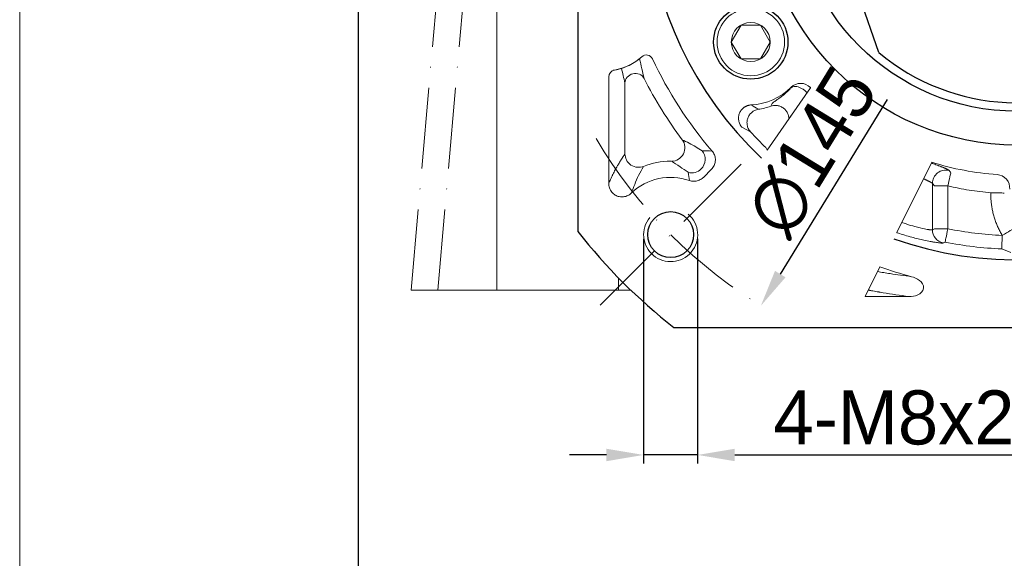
# Model space of a CAD drawing. Header units: millimetres. Extents: x 6170 to 7011, y -653 to -58.
# Tile 2 of 12: x 6170 to 6315, y -356 to -276. Entities that reach past the tile are written whole.
import ezdxf

# ---------------------------------------------------------------- set-up
doc = ezdxf.new("R2010")
doc.units = ezdxf.units.MM
doc.header["$PDSIZE"] = -5
doc.linetypes.add('ACAD_ISO10W100', pattern=[18, 12, -3, 0, -3])
doc.layers.get('0').update_dxf_attribs({"lineweight": 18})
doc.layers.get('Defpoints').update_dxf_attribs({"lineweight": 18})
for name, color, linetype, lineweight in [('中心线层', 7, 'ACAD_ISO10W100', 0), ('图框_外框线', 7, 'Continuous', 18), ('尺寸线层', 3, 'Continuous', 18), ('标注线', 7, 'Continuous', 18), ('粗实线', 7, 'Continuous', 40), ('细实线', 7, 'Continuous', 18)]:
    doc.layers.add(name, color=color, linetype=linetype, lineweight=lineweight)
doc.styles.add('工程字', font='txt')
doc.dimstyles.new('ISO-25', dxfattribs={"dimtxt": 8, "dimasz": 4, "dimexe": 1.25, "dimexo": 0.625, "dimgap": 1.7, "dimtad": 1, "dimtxsty": '工程字', "dimcen": 2, "dimdle": 8, "dimadec": 0, "dimazin": 0, "dimtfac": 1, "dimtmove": 0, "dimatfit": 3, "dimfxl": 1, "dimarcsym": 0})

# ---------------------------------------------------------------- blocks, each defined once
blk = doc.blocks.new('*D86')
at = {"layer": 'Defpoints', "color": 0}
for p in [(6247.28, -256.49), (6387.28, -256.49), (6355.82, -295.03), (6393.17, -300.31), (6381.27, -320.49)]:
    blk.add_point(p, dxfattribs=at)
at = {"layer": '尺寸线层', "color": 0, "lineweight": -2}
blk.add_line((6387.91, -256.49), (6406.16, -256.49), dxfattribs=at)
blk.add_arc((6317.28, -256.49), 87.63, 317.6157, 357.3843, dxfattribs=at)
at = {"layer": '尺寸线层', "color": 0}
for points in [[(6405.48, -260.51), (6404.15, -260.48), (6404.91, -256.49)], [(6381.52, -315.1), (6382.49, -316.02), (6379.24, -318.45)]]:
    blk.add_solid(points, dxfattribs=at)
at = {"layer": '尺寸线层', "color": 0, "insert": (6392.97, -287.84), "char_height": 8, "attachment_point": 5, "rotation": 67.5, "style": '工程字'}
blk.add_mtext('45%%d', dxfattribs=at)
blk = doc.blocks.new('*D95')
at = {"layer": 'Defpoints', "color": 0}
for p in [(6355.19, -194.7), (6279.37, -318.29)]:
    blk.add_point(p, dxfattribs=at)
at = {"layer": '尺寸线层', "color": 0, "lineweight": -2}
blk.add_line((6298.09, -287.76), (6282.24, -313.6), dxfattribs=at)
at = {"layer": '尺寸线层', "color": 0}
blk.add_solid([(6281.46, -313.12), (6283.02, -314.08), (6279.37, -318.29)], dxfattribs=at)
at = {"layer": '尺寸线层', "color": 0, "insert": (6286.92, -295.46), "char_height": 8.5, "attachment_point": 5, "rotation": 58.4699, "style": '工程字'}
blk.add_mtext('{{\\H0.9412x;∅145}}', dxfattribs=at)
blk = doc.blocks.new('*D96')
at = {"layer": 'Defpoints', "color": 0}
for p in [(6262.01, -307.76), (6270.01, -307.76), (6262.01, -340.38)]:
    blk.add_point(p, dxfattribs=at)
at = {"layer": '尺寸线层', "color": 0, "lineweight": -2}
for p, q in [((6262.01, -308.38), (6262.01, -341.63)), ((6270.01, -308.38), (6270.01, -341.63)), ((6256.51, -340.38), (6251.01, -340.38)), ((6270.01, -340.38), (6262.01, -340.38)), ((6275.51, -340.38), (6323.08, -340.38))]:
    blk.add_line(p, q, dxfattribs=at)
at = {"layer": '尺寸线层', "color": 0}
for points in [[(6256.51, -341.3), (6256.51, -339.46), (6262.01, -340.38)], [(6275.51, -339.46), (6275.51, -341.3), (6270.01, -340.38)]]:
    blk.add_solid(points, dxfattribs=at)
at = {"layer": '尺寸线层', "color": 0, "insert": (6302.05, -334.88), "char_height": 8.5, "attachment_point": 5, "style": '工程字'}
blk.add_mtext('{\\H0.9412x;4-M8x20\\P}', dxfattribs=at)

msp = doc.modelspace()

# ---------------------------------------------------------------- linework, layer by layer
for p, q in [((6240.2778, -315.4919), (6240.2778, -216.083)), ((6240.2778, -315.9919), (6240.2778, -216.083)), ((6256.8535, -300.1322), (6256.8535, -284.385)), ((6259.245, -285.3053), (6259.245, -295.8203)), ((6272.0467, -298.0859), (6270.8543, -299.2784)), ((6258.2801, -314.1566), (6258.2801, -315.9919)), ((6258.2801, -314.1573), (6258.2801, -315.9919)), ((6227.5826, -315.9919), (6257.7778, -315.9919)), ((6258.2801, -315.9919), (6243.2802, -315.9919)), ((6258.2801, -315.9919), (6260.1314, -315.9919)), ((6294.7973, -316.9185), (6301.2724, -316.9185))]:
    msp.add_line(p, q)
at = {"color": 7, "linetype": 'Continuous', "lineweight": 15}
for p, q in [((6283.8476, -285.9455), (6283.8538, -286.0137)), ((6286.6907, -286.0467), (6286.6932, -285.9733)), ((6283.5034, -290.6179), (6283.5034, -290.667)), ((6276.5541, -291.8552), (6277.8314, -292.5279)), ((6280.1159, -294.8796), (6280.3156, -295.2452)), ((6304.7657, -300.1869), (6304.7657, -307.0347)), ((6305.0568, -300.5545), (6304.7657, -300.1869)), ((6305.0568, -300.5545), (6307.0541, -300.5545)), ((6307.0541, -300.5545), (6307.0541, -306.8965)), ((6305.0568, -306.8965), (6304.7657, -307.0347)), ((6305.0568, -306.8965), (6307.0541, -306.8965)), ((6306.3558, -308.9916), (6306.6566, -308.8554)), ((6315.032, -309.8748), (6316.3684, -310.421))]:
    msp.add_line(p, q, dxfattribs=at)
at = {"color": 7, "linetype": 'Continuous', "lineweight": 15, "flags": 128}
for points in [[(6307.5045, -298.6087), (6307.4919, -298.6629), (6307.4637, -298.785), (6307.4207, -298.9707), (6307.3645, -299.2133), (6307.2972, -299.504), (6307.2212, -299.8325), (6307.1391, -300.1869), (6307.0541, -300.5545)], [(6315.4142, -301.599), (6315.3586, -301.5979), (6315.2333, -301.5955), (6315.0427, -301.5919), (6314.7938, -301.5871), (6314.4954, -301.5814), (6314.1583, -301.5749), (6313.7946, -301.5679), (6313.4173, -301.5607)], [(6306.6566, -308.8554), (6306.6666, -308.8063), (6306.6908, -308.6871), (6306.7283, -308.5021), (6306.7778, -308.2581), (6306.8375, -307.964), (6306.9051, -307.6308), (6306.9782, -307.2705), (6307.0541, -306.8965)], [(6315.1161, -307.8778), (6315.4389, -307.6824), (6315.7501, -307.4941), (6316.0386, -307.3195), (6316.2939, -307.165), (6316.5069, -307.0361), (6316.67, -306.9374), (6316.7772, -306.8725), (6316.8248, -306.8437)], [(6315.1161, -307.8778), (6315.1, -308.2591), (6315.0846, -308.6264), (6315.0703, -308.9661), (6315.0576, -309.2659), (6315.0472, -309.5147), (6315.0392, -309.7033), (6315.0341, -309.8248), (6315.032, -309.8748)]]:
    msp.add_lwpolyline(points, dxfattribs=at)
at = {"lineweight": 15}
for centre, start, end in [((6262.4078, -282.1467), 25.057765, 132.500056), ((6257.8535, -284.385), 99.847428, 180)]:
    msp.add_arc(centre, 1, start, end, dxfattribs=at)
at = {"color": 7, "linetype": 'Continuous', "lineweight": 15}
for centre, radius, start, end in [((6256.3098, -275.4919), 8.0261, 278.570149, 308.126206), ((6256.3098, -275.4919), 8.0261, 279.847428, 312.500056), ((6317.2801, -256.4919), 53.4303, 222.411462, 225.927722), ((6306.7698, -300.1956), 2.0041, 76.752593, 179.750984), ((6306.7677, -307.0324), 2.002, 180.066391, 258.125367), ((6317.2801, -256.4919), 53.4303, 258.531535, 267.588538)]:
    msp.add_arc(centre, radius, start, end, dxfattribs=at)
for centre, radius, start, end in [((6317.2801, -256.4919), 59.5734, 205.057765, 220.746969), ((6317.2801, -256.4919), 61.9649, 207.003596, 216.90813), ((6266.0149, -307.7571), 10.8649, 90, 111.812672), ((6266.0149, -307.7571), 8.4734, 70.865406, 133.2348), ((6317.2801, -256.4919), 59.5734, 250.089795, 254.803456)]:
    msp.add_arc(centre, radius, start, end)
at = {"extrusion": (0, 0, -1)}
for centre, major_axis, ratio, start_param, end_param in [((6260.7393, -285.3053), (-1.4585, -0.3502), 0.93641458, 0.25100834, 2.89058431), ((6266.1399, -294.9004), (0.9025, 1.7848), 0.98101458, 0.46610402, 2.67548863), ((6269.1367, -296.6152), (1.9348, 0.5066), 0.99490252, 1.04372902, 2.09786363)]:
    msp.add_ellipse(centre, major_axis=major_axis, ratio=ratio, start_param=start_param, end_param=end_param, dxfattribs=at)
for points in [[(6262.0707, -284.6268), (6261.8539, -283.6749), (6261.6372, -282.7229), (6261.4226, -281.7081)], [(6258.7445, -283.1398), (6258.9045, -283.8601), (6259.0713, -284.582), (6259.245, -285.3053)], [(6272.1473, -295.3766), (6271.6571, -295.3665), (6271.1637, -295.3541), (6270.6673, -295.3396)], [(6268.7923, -299.7519), (6268.7366, -299.3426), (6268.6716, -298.9366), (6268.5992, -298.5337)]]:
    msp.add_open_spline(points, degree=3)
at = {"color": 7, "linetype": 'Continuous', "lineweight": 15}
for points, knots in [([(6286.6932, -285.9733), (6286.3262, -285.5924), (6285.8018, -285.3666), (6284.7494, -285.3566), (6284.2217, -285.572), (6283.8476, -285.9455)], [0, 0, 0, 0, 0.5, 0.5, 1, 1, 1, 1]), ([(6283.8538, -286.0137), (6283.8048, -286.066), (6283.7083, -286.169), (6283.5672, -286.3119), (6283.4319, -286.4444), (6283.3027, -286.5666), (6283.1797, -286.6793), (6283.0629, -286.7831), (6282.9525, -286.8787), (6282.8483, -286.9666), (6282.7504, -287.0473), (6282.6587, -287.1214), (6282.5731, -287.1893), (6282.4934, -287.2515), (6282.4195, -287.3083), (6282.3513, -287.36), (6282.2885, -287.407), (6282.2309, -287.4497), (6282.1785, -287.4882), (6282.1309, -287.5229), (6282.0881, -287.5539), (6282.0498, -287.5815), (6282.0159, -287.6058), (6281.9862, -287.627), (6281.9606, -287.6452), (6281.9389, -287.6606), (6281.921, -287.6733), (6281.9069, -287.6834), (6281.8963, -287.6908), (6281.8894, -287.6957), (6281.7644, -287.7841), (6281.5446, -287.9379), (6281.3488, -288.0769), (6281.2173, -288.1764), (6281.1341, -288.245), (6281.0755, -288.3034), (6281.0574, -288.3318), (6281.0503, -288.3428)], [0, 0, 0, 0, 0.03197558, 0.063019, 0.09312038, 0.12226656, 0.15044228, 0.17763104, 0.20381574, 0.22897926, 0.2531048, 0.27617615, 0.29817791, 0.31909559, 0.33891566, 0.35762561, 0.37521394, 0.39167014, 0.40698463, 0.42114879, 0.43415483, 0.44599581, 0.45666555, 0.46615862, 0.47447029, 0.48159649, 0.48753403, 0.49228053, 0.4958333, 0.49819028, 0.49935012, 0.6233167, 0.74910185, 0.79083975, 0.87434423, 0.95133745, 1, 1, 1, 1]), ([(6286.2236, -286.7603), (6286.1864, -286.7202), (6286.0257, -286.5556), (6285.7207, -286.2971), (6285.2971, -286.04), (6284.8695, -285.872), (6284.467, -285.8079), (6284.1071, -285.8468), (6283.9374, -285.9586), (6283.8538, -286.0137)], [0.210157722, 0.210157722, 0.210157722, 0.210157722, 0.250044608, 0.377064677, 0.499939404, 0.622761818, 0.750132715, 0.876942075, 1, 1, 1, 1]), ([(6277.9575, -288.5476), (6277.9083, -288.551), (6277.811, -288.5578), (6277.6686, -288.581), (6277.5325, -288.6124), (6277.4044, -288.6516), (6277.2854, -288.6966), (6277.1764, -288.7457), (6277.078, -288.797), (6276.9905, -288.8487), (6276.7791, -288.9879), (6276.4789, -289.2665), (6276.1916, -289.7467), (6276.0454, -290.2895), (6276.0541, -290.7555), (6276.1397, -291.1245), (6276.242, -291.3891), (6276.3806, -291.6399), (6276.4977, -291.7852), (6276.5541, -291.8552)], [0, 0, 0, 0, 0.03312158, 0.06547339, 0.09679648, 0.12684066, 0.15537033, 0.18216914, 0.20704323, 0.22982303, 0.25036379, 0.37698015, 0.50040068, 0.62112442, 0.749749, 0.80850302, 0.8748057, 0.9396706, 1, 1, 1, 1]), ([(6283.5034, -290.6179), (6283.5023, -290.3462), (6283.4434, -290.0425), (6283.2309, -289.606), (6283.1398, -289.4644), (6282.9203, -289.2049), (6282.7919, -289.0871), (6282.509, -288.8884), (6282.3545, -288.8077), (6282.0358, -288.6895), (6281.8717, -288.652), (6281.389, -288.6004), (6281.0833, -288.6482), (6280.8274, -288.7396)], [0, 0, 0, 0, 0.25, 0.25, 0.375, 0.375, 0.5, 0.5, 0.625, 0.625, 0.75, 0.75, 1, 1, 1, 1]), ([(6277.8314, -292.5279), (6277.7126, -292.3724), (6277.4855, -292.0751), (6277.3261, -291.5504), (6277.2978, -291.0253), (6277.4069, -290.5093), (6277.6486, -290.0361), (6278.0039, -289.6439), (6278.4584, -289.3392), (6278.8164, -289.2514), (6279.0011, -289.2062)], [0, 0, 0, 0, 0.13619565, 0.26029184, 0.37691011, 0.50106373, 0.62417948, 0.74358377, 0.86776019, 1, 1, 1, 1]), ([(6283.9401, -290.0398), (6283.9364, -290.043), (6283.8985, -290.0765), (6283.8371, -290.1342), (6283.8088, -290.1747), (6283.7945, -290.1952)], [0.841582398, 0.841582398, 0.841582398, 0.841582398, 0.849498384, 0.923785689, 1, 1, 1, 1]), ([(6283.7945, -290.1952), (6283.7465, -290.2659), (6283.6495, -290.4089), (6283.5524, -290.5478), (6283.5034, -290.6179)], [0, 0, 0, 0, 0.49493107, 1, 1, 1, 1]), ([(6307.2291, -298.2448), (6307.2223, -298.2368), (6307.2086, -298.2208), (6307.1756, -298.1941), (6307.1336, -298.1655), (6307.082, -298.1347), (6307.021, -298.1018), (6306.9508, -298.0667), (6306.8716, -298.0293), (6306.7834, -297.9896), (6306.6865, -297.9475), (6306.581, -297.9032), (6306.4669, -297.8564), (6306.3446, -297.8071), (6306.2141, -297.7554), (6306.0755, -297.7011), (6305.929, -297.6443), (6305.7748, -297.5849), (6305.5671, -297.5052), (6305.2966, -297.4018), (6304.9676, -297.276), (6304.7395, -297.1884), (6304.6308, -297.1464)], [0, 0, 0, 0, 0.034237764, 0.068365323, 0.102390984, 0.136322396, 0.170166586, 0.203929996, 0.237618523, 0.271237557, 0.304792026, 0.33828644, 0.37172493, 0.405111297, 0.438449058, 0.471741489, 0.504991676, 0.538202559, 0.571376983, 0.632790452, 0.694106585, 0.747192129, 0.747192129, 0.747192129, 0.747192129]), ([(6316.2079, -301.0289), (6316.2539, -300.5019), (6316.0798, -299.9588), (6315.3953, -299.1583), (6314.8848, -298.9015), (6314.3567, -298.8655)], [0, 0, 0, 0, 0.5, 0.5, 1, 1, 1, 1]), ([(6304.7657, -300.1869), (6304.7591, -300.1781), (6304.7458, -300.1606), (6304.7129, -300.1308), (6304.6709, -300.0986), (6304.6191, -300.0637), (6304.5579, -300.0261), (6304.4876, -299.9859), (6304.4084, -299.9429), (6304.3205, -299.8973), (6304.2242, -299.8491), (6304.1198, -299.7981), (6304.0075, -299.7445), (6303.8876, -299.6883), (6303.7602, -299.6293), (6303.6198, -299.565), (6303.5185, -299.5191), (6303.4632, -299.4941)], [0, 0, 0, 0, 0.03629112, 0.072522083, 0.108688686, 0.144784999, 0.180803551, 0.216735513, 0.252570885, 0.288298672, 0.323907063, 0.3593836, 0.394715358, 0.429889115, 0.46489152, 0.499709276, 0.538912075, 0.538912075, 0.538912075, 0.538912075]), ([(6313.4173, -301.5607), (6312.3483, -301.4494), (6310.2094, -301.2267), (6308.1061, -300.7787), (6307.0541, -300.5545)], [0, 0, 0, 0, 0.49980671, 1, 1, 1, 1]), ([(6315.1161, -307.8778), (6315.0594, -307.7825), (6314.9463, -307.5921), (6314.787, -307.301), (6314.6357, -307.0065), (6314.4931, -306.7081), (6314.3591, -306.4059), (6314.2337, -306.1), (6314.1168, -305.7903), (6314.0085, -305.4768), (6313.9088, -305.1596), (6313.7876, -304.7325), (6313.6586, -304.1937), (6313.5405, -303.5411), (6313.4605, -302.8845), (6313.4153, -302.2237), (6313.4167, -301.782), (6313.4173, -301.5607)], [0, 0, 0, 0, 0.05018566, 0.10022746, 0.15016497, 0.20003801, 0.24988655, 0.29975063, 0.34967023, 0.39968522, 0.44983524, 0.50015959, 0.60059181, 0.70047254, 0.8001204, 0.89985622, 1, 1, 1, 1]), ([(6304.7657, -307.0347), (6304.7591, -307.0376), (6304.746, -307.0435), (6304.7134, -307.0491), (6304.6717, -307.0524), (6304.62, -307.0532), (6304.5587, -307.0513), (6304.4878, -307.0467), (6304.4074, -307.0395), (6304.3177, -307.0295), (6304.2188, -307.0167), (6304.1109, -307.001), (6303.9186, -306.9704), (6303.382, -306.8721), (6302.3725, -306.6368), (6301.1443, -306.2698), (6300.4669, -306.039), (6300.2471, -305.9607)], [0, 0, 0, 0, 0.009140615, 0.018291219, 0.02744982, 0.036614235, 0.04578213, 0.054951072, 0.06411856, 0.07328208, 0.082439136, 0.091587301, 0.100724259, 0.127513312, 0.200707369, 0.251641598, 0.275356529, 0.275356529, 0.275356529, 0.275356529]), ([(6299.4988, -307.4651), (6299.5315, -307.4759), (6300.3022, -307.7292), (6301.7548, -308.1628), (6303.3485, -308.5495), (6304.3602, -308.7554), (6304.9522, -308.8605), (6305.4761, -308.9427), (6305.8493, -308.9879), (6306.0976, -309.0061), (6306.2244, -309.0091), (6306.3126, -309.0047), (6306.3416, -308.9959), (6306.3558, -308.9916)], [0.684613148, 0.684613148, 0.684613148, 0.684613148, 0.687360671, 0.749544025, 0.811855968, 0.850065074, 0.874385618, 0.897291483, 0.937026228, 0.953899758, 0.97002538, 0.985393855, 1, 1, 1, 1]), ([(6307.0541, -306.8965), (6308.388, -307.1399), (6311.0559, -307.6266), (6313.7627, -307.7941), (6315.1161, -307.8778)], [0, 0, 0, 0, 0.5, 1, 1, 1, 1])]:
    msp.add_open_spline(points, degree=3, knots=knots, dxfattribs=at)
for points in [[(6283.8476, -285.9455), (6282.2826, -287.5035), (6280.1622, -288.4358), (6277.9575, -288.5476)], [(6286.6907, -286.0467), (6286.6956, -286.054), (6286.7004, -286.0613), (6286.7052, -286.0686)], [(6286.7388, -286.0204), (6286.7236, -286.0047), (6286.7084, -285.989), (6286.6932, -285.9733)], [(6277.9575, -288.5476), (6278.3086, -288.7843), (6278.6561, -289.0023), (6279.0011, -289.2062)], [(6280.8274, -288.7396), (6280.9023, -288.6093), (6280.9767, -288.4771), (6281.0503, -288.3428)], [(6279.0011, -289.2062), (6279.6274, -289.1091), (6280.2343, -288.9539), (6280.8274, -288.7396)], [(6304.6788, -297.0499), (6307.8221, -298.0251), (6311.0742, -298.637), (6314.3567, -298.8655)], [(6307.2291, -298.2448), (6307.3209, -298.3666), (6307.4126, -298.4879), (6307.5045, -298.6087)]]:
    msp.add_open_spline(points, degree=3, dxfattribs=at)
for points, knots in [([(6270.6673, -295.3396), (6270.3465, -295.1418), (6269.653, -294.7143), (6268.6889, -294.1837), (6268.0652, -293.8707), (6267.733, -293.7039)], [0, 0, 0, 0, 0.28688943, 0.62011359, 1, 1, 1, 1]), ([(6256.8535, -300.1322), (6256.9199, -299.9786), (6257.0027, -299.7908), (6257.1514, -299.4676), (6257.205, -299.3529), (6257.2917, -299.1718), (6257.3366, -299.079), (6257.3838, -298.983), (6257.4157, -298.9183), (6257.4321, -298.8854), (6257.5794, -298.5906), (6257.6948, -298.3718), (6257.8442, -298.0951), (6257.89, -298.0116), (6257.9529, -297.8984), (6257.9829, -297.8448), (6258.0106, -297.7956), (6258.0241, -297.7717), (6258.0308, -297.76), (6258.0373, -297.7485), (6258.0416, -297.7409), (6258.0439, -297.7369), (6258.1102, -297.6203), (6258.1922, -297.4783), (6258.342, -297.227), (6258.3963, -297.1368), (6258.4845, -296.9928), (6258.5303, -296.9186), (6258.5866, -296.8283), (6258.6155, -296.7823), (6258.6281, -296.7623), (6258.6365, -296.749), (6258.6408, -296.7421), (6258.908, -296.3189), (6259.1081, -296.0226), (6259.245, -295.8203)], [0, 0, 0, 0, 0.125, 0.125, 0.1875, 0.1875, 0.21875, 0.234375, 0.234375, 0.25, 0.25, 0.375, 0.375, 0.4375, 0.4375, 0.46875, 0.484375, 0.484375, 0.4921875, 0.49609375, 0.49609375, 0.5, 0.5, 0.625, 0.625, 0.6875, 0.6875, 0.71875, 0.734375, 0.7421875, 0.74609375, 0.74609375, 0.75, 0.75, 1, 1, 1, 1]), ([(6259.245, -295.8203), (6259.2512, -296.3658), (6259.5478, -297.0628), (6260.7117, -297.8507), (6261.469, -297.8671), (6261.9777, -297.6701)], [0, 0, 0, 0, 0.5, 0.5, 1, 1, 1, 1]), ([(6270.5456, -298.024), (6270.8591, -297.7061), (6271.0975, -297.2192), (6271.1441, -296.1911), (6270.9507, -295.6845), (6270.6673, -295.3396)], [0, 0, 0, 0, 0.5, 0.5, 1, 1, 1, 1]), ([(6272.0467, -298.0859), (6272.2045, -297.9297), (6272.3381, -297.7444), (6272.5336, -297.3449), (6272.5982, -297.1252), (6272.649, -296.6855), (6272.6368, -296.4593), (6272.54, -296.0306), (6272.4543, -295.8222), (6272.2821, -295.5446), (6272.2178, -295.4576), (6272.1473, -295.3766)], [0, 0, 0, 0, 0.22445378, 0.22445378, 0.44908645, 0.44908645, 0.67125526, 0.67125526, 0.89260943, 0.89260943, 1, 1, 1, 1]), ([(6266.1205, -296.8927), (6266.5305, -297.1415), (6267.273, -297.5922), (6268.1889, -298.2424), (6268.5992, -298.5337)], [0, 0, 0, 0, 0.55207917, 1, 1, 1, 1]), ([(6260.2107, -301.5838), (6260.3674, -301.1502), (6260.7073, -300.2102), (6261.296, -298.9246), (6261.7405, -298.1065), (6261.9777, -297.6701)], [0, 0, 0, 0, 0.2854704, 0.61877015, 1, 1, 1, 1]), ([(6256.8535, -300.1322), (6256.8507, -300.3682), (6256.887, -300.6083), (6257.037, -301.0578), (6257.1533, -301.2736), (6257.4442, -301.6352), (6257.6199, -301.789), (6257.9976, -302.014), (6258.2024, -302.0928), (6258.616, -302.1755), (6258.8301, -302.1822), (6259.2487, -302.1282), (6259.4582, -302.0653), (6259.856, -301.8751), (6260.0471, -301.7414), (6260.2106, -301.5838)], [0, 0, 0, 0, 0.15185197, 0.15185197, 0.30422565, 0.30422565, 0.44880575, 0.44880575, 0.58461449, 0.58461449, 0.71758575, 0.71758575, 0.85399496, 0.85399496, 1, 1, 1, 1]), ([(6268.7923, -299.7519), (6269.0011, -299.8251), (6269.2253, -299.8637), (6269.6681, -299.8644), (6269.8927, -299.8265), (6270.3099, -299.6806), (6270.5083, -299.571), (6270.7415, -299.3855), (6270.7995, -299.3335), (6270.8543, -299.2784)], [0, 0, 0, 0, 0.2991436, 0.2991436, 0.59840058, 0.59840058, 0.89632343, 0.89632343, 1, 1, 1, 1]), ([(6296.6347, -313.2239), (6297.2366, -313.328), (6298.8021, -313.5859), (6300.5905, -313.8335), (6301.6641, -313.9822)], [0.654935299, 0.654935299, 0.654935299, 0.654935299, 0.792842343, 1, 1, 1, 1]), ([(6301.6641, -313.9824), (6302.0934, -314.0851), (6302.4987, -314.2562), (6303.2062, -314.8041), (6303.5228, -315.2181), (6303.4206, -316.159), (6303.0074, -316.5022), (6302.1759, -316.8662), (6301.7207, -316.9319), (6301.2724, -316.9185)], [0, 0, 0, 0, 0.25, 0.25, 0.5, 0.5, 0.75, 0.75, 1, 1, 1, 1]), ([(6301.2724, -316.9185), (6299.9803, -316.7461), (6298.556, -316.5341), (6297.1455, -316.2985), (6296.9721, -316.2691), (6296.9336, -316.2626), (6296.9174, -316.2598), (6296.8655, -316.251), (6296.7615, -316.2333), (6296.3796, -316.1676), (6295.9603, -316.0936), (6295.5735, -316.0236), (6295.4678, -316.0044), (6295.3973, -315.9915), (6295.3654, -315.9857), (6295.3117, -315.9758), (6295.2908, -315.972), (6295.2699, -315.9681)], [0, 0, 0, 0, 0.25, 0.28125, 0.28515625, 0.28515625, 0.2890625, 0.2890625, 0.296875, 0.3125, 0.375, 0.390625, 0.3984375, 0.3984375, 0.40625, 0.40625, 0.411232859, 0.411232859, 0.411232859, 0.411232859])]:
    msp.add_open_spline(points, degree=3, knots=knots)
at = {"layer": '中心线层'}
for p, q in [((6227.5826, -315.9919), (6237.9938, -196.9919)), ((6231.5369, -315.9919), (6241.9481, -196.9919)), ((6276.4676, -297.3044), (6255.5622, -318.2098))]:
    msp.add_line(p, q, dxfattribs=at)
msp.add_arc((6317.2801, -256.4919), 72.5, 210.73805, 239.26195, dxfattribs=at)
at = {"layer": '图框_外框线', "color": 3}
msp.add_lwpolyline([(6169.6251, -653.3161), (7011.4203, -653.3161), (7011.4203, -58.0467), (6169.6251, -58.0467)], close=True, dxfattribs=at)
at = {"layer": '图框_外框线', "color": 3, "lineweight": 25}
msp.add_lwpolyline([(6219.732, -643.2948), (7001.3989, -643.2948), (7001.3989, -68.0681), (6219.732, -68.0681)], close=True, dxfattribs=at)
at = {"layer": '标注线'}
for p, q in [((6286.7388, -286.0204), (6280.3156, -295.2452)), ((6304.6788, -297.0499), (6299.4988, -307.4651)), ((6296.9926, -312.5044), (6294.7973, -316.9185))]:
    msp.add_line(p, q, dxfattribs=at)
at = {"layer": '粗实线', "lineweight": 30}
for p, q in [((6252.2801, -205.6859), (6252.2801, -307.2979)), ((6266.4741, -321.4919), (6368.0861, -321.4919))]:
    msp.add_line(p, q, dxfattribs=at)
at = {"layer": '粗实线', "linetype": 'Continuous', "lineweight": 30}
msp.add_line((6296.8425, -280.7894), (6286.2016, -249.9964), dxfattribs=at)
at = {"layer": '粗实线', "lineweight": 30}
for centre, radius in [((6317.2801, -256.4919), 38), ((6317.2801, -256.4919), 33), ((6277.8759, -279.2419), 5.5), ((6266.0149, -307.7571), 3.4)]:
    msp.add_circle(centre, radius, dxfattribs=at)
for radius, start, end in [(55, 250.635704, 226.586158), (31.75, 229.931457, 168.194953), (82.5, 218.01228, 231.98772)]:
    msp.add_arc((6317.2801, -256.4919), radius, start, end, dxfattribs=at)
at = {"layer": '细实线'}
msp.add_lwpolyline([(6280.7627, -279.2419), (6279.3193, -276.7419), (6276.4326, -276.7419), (6274.9892, -279.2419), (6276.4326, -281.7419), (6279.3193, -281.7419)], close=True, dxfattribs=at)
for radius in [5, 2.8868]:
    msp.add_circle((6277.8759, -279.2419), radius, dxfattribs=at)
msp.add_arc((6266.0149, -307.7571), 4, 140.798847, 49.218073, dxfattribs=at)

# ---------------------------------------------------------------- dimensions: what is measured, and where the dimension line sits
at = {"layer": '尺寸线层'}
dim = msp.add_diameter_dim_2p(p1=(6355.1937, -194.6954), p2=(6279.3665, -318.2884), text='{{\\H0.9412x;<>}}', dimstyle='ISO-25', override={"dimtxt": 8.5, "dimasz": 5.5, "dimgap": 1.5}, dxfattribs=at)
dim.commit()
dim.dimension.update_dxf_attribs({"geometry": '*D95', "text_midpoint": (6291.6062, -298.3385), "dimtype": 163})
dim = msp.add_angular_dim_2l(base=(6393.1673, -300.3054), line1=((6355.8174, -295.0292), (6381.2733, -320.4851)), line2=((6247.2801, -256.4919), (6387.2801, -256.4919)), dimstyle='ISO-25', override={"dimtxsty": '工程字'}, dxfattribs=at)
dim.commit()
dim.dimension.update_dxf_attribs({"geometry": '*D86', "text_midpoint": (6392.9708, -287.844)})
dim = msp.add_linear_dim(base=(6262.0149, -340.3813), p1=(6270.0149, -307.7571), p2=(6262.0149, -307.7571), text='{\\H0.9412x;4-M<>x20\\P}', dimstyle='ISO-25', override={"dimtxt": 8.5, "dimasz": 5.5, "dimgap": 1.5, "dimtxsty": '工程字'}, dxfattribs=at)
dim.commit()
dim.dimension.update_dxf_attribs({"geometry": '*D96', "text_midpoint": (6302.0461, -340.3813), "dimtype": 160})

doc.saveas('drawing.dxf')
